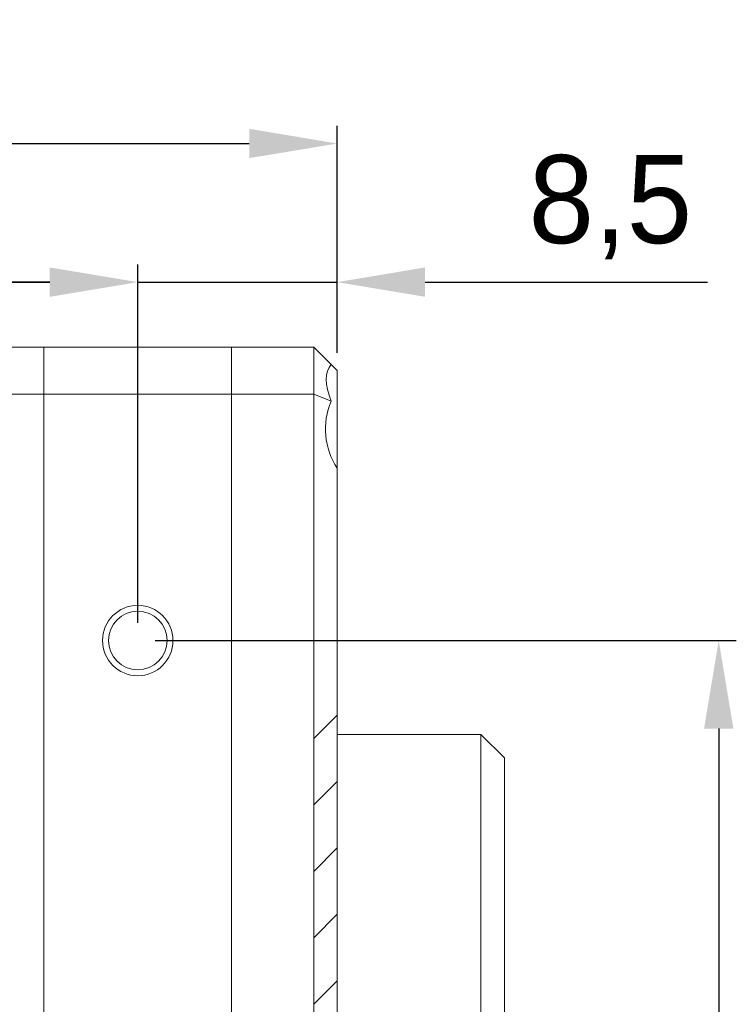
# Model space of a CAD drawing. Header units: millimetres. Extents: x 0 to 297, y 0 to 210.
# Tile 28 of 48: x 160 to 181, y 118 to 146. Entities that reach past the tile are written whole.
import ezdxf

# ---------------------------------------------------------------- set-up
doc = ezdxf.new("R2010")
doc.units = ezdxf.units.MM
doc.layers.add('1', color=7, linetype='Continuous', true_color=0xffffff)
doc.styles.add('LL', font='txt')
doc.dimstyles.new('ISO-25', dxfattribs={"dimtxt": 2.5, "dimasz": 2.5, "dimexe": 0.5, "dimexo": 0.5, "dimtad": 1, "dimlfac": 1.5, "dimtxsty": 'LL', "dimcen": 2.5, "dimadec": 0, "dimazin": 0, "dimtfac": 1, "dimtmove": 0, "dimatfit": 3, "dimfxl": 1, "dimarcsym": 0})

# ---------------------------------------------------------------- blocks, each defined once
blk = doc.blocks.new('*D16')
at = {"color": 0, "lineweight": -2, "transparency": 16777216}
for p, q in [((144.336, 129.021), (144.336, 139.198)), ((163.669, 129.021), (163.669, 139.198)), ((146.836, 138.698), (161.169, 138.698))]:
    blk.add_line(p, q, dxfattribs=at)
at = {"color": 0, "lineweight": 18, "transparency": 16777216}
for points in [[(146.836, 139.115), (146.836, 138.281), (144.336, 138.698)], [(161.169, 139.115), (161.169, 138.281), (163.669, 138.698)]]:
    blk.add_solid(points, dxfattribs=at)
at = {"layer": 'Defpoints', "color": 0, "lineweight": 18, "transparency": 16777216}
for p in [(163.669, 138.698), (144.336, 128.521), (163.669, 128.521)]:
    blk.add_point(p, dxfattribs=at)
at = {"color": 0, "lineweight": 18, "transparency": 16777216, "insert": (154.003, 140.615), "char_height": 2.5, "attachment_point": 5, "style": 'LL'}
blk.add_mtext('29', dxfattribs=at)
blk = doc.blocks.new('*D17')
at = {"color": 0, "lineweight": -2, "transparency": 16777216}
for p, q in [((163.669, 129.021), (163.669, 139.198)), ((169.336, 136.687), (169.336, 139.198)), ((161.169, 138.698), (158.669, 138.698)), ((163.669, 138.698), (169.336, 138.698)), ((171.836, 138.698), (179.863, 138.698))]:
    blk.add_line(p, q, dxfattribs=at)
at = {"color": 0, "lineweight": 18, "transparency": 16777216}
for points in [[(161.169, 139.115), (161.169, 138.281), (163.669, 138.698)], [(171.836, 139.115), (171.836, 138.281), (169.336, 138.698)]]:
    blk.add_solid(points, dxfattribs=at)
at = {"layer": 'Defpoints', "color": 0, "lineweight": 18, "transparency": 16777216}
for p in [(169.336, 138.698), (169.336, 136.187), (163.669, 128.521)]:
    blk.add_point(p, dxfattribs=at)
at = {"color": 0, "lineweight": 18, "transparency": 16777216, "insert": (177.099, 140.823), "char_height": 2.5, "attachment_point": 5, "style": 'LL'}
blk.add_mtext('8,5', dxfattribs=at)
blk = doc.blocks.new('*D15')
at = {"color": 0, "lineweight": -2, "transparency": 16777216}
for p, q in [((164.169, 128.521), (180.678, 128.521)), ((180.178, 126.021), (180.178, 101.687)), ((164.169, 99.187), (180.678, 99.187))]:
    blk.add_line(p, q, dxfattribs=at)
at = {"color": 0, "lineweight": 18, "transparency": 16777216}
for points in [[(179.761, 126.021), (180.595, 126.021), (180.178, 128.521)], [(179.761, 101.687), (180.595, 101.687), (180.178, 99.187)]]:
    blk.add_solid(points, dxfattribs=at)
at = {"layer": 'Defpoints', "color": 0, "lineweight": 18, "transparency": 16777216}
for p in [(163.669, 128.521), (163.669, 99.187), (180.178, 99.187)]:
    blk.add_point(p, dxfattribs=at)
at = {"color": 0, "lineweight": 18, "transparency": 16777216, "insert": (178.303, 113.854), "char_height": 2.5, "attachment_point": 5, "rotation": 90, "style": 'LL'}
blk.add_mtext('44', dxfattribs=at)
blk = doc.blocks.new('*D18')
at = {"color": 0, "lineweight": -2, "transparency": 16777216}
for p, q in [((140.003, 137.221), (140.003, 143.134)), ((169.336, 136.687), (169.336, 143.134)), ((142.503, 142.634), (166.836, 142.634))]:
    blk.add_line(p, q, dxfattribs=at)
at = {"color": 0, "lineweight": 18, "transparency": 16777216}
for points in [[(142.503, 143.051), (142.503, 142.218), (140.003, 142.634)], [(166.836, 143.051), (166.836, 142.218), (169.336, 142.634)]]:
    blk.add_solid(points, dxfattribs=at)
at = {"layer": 'Defpoints', "color": 0, "lineweight": 18, "transparency": 16777216}
for p in [(169.336, 142.634), (140.003, 136.721), (169.336, 136.187)]:
    blk.add_point(p, dxfattribs=at)
at = {"color": 0, "lineweight": 18, "transparency": 16777216, "insert": (154.669, 144.509), "char_height": 2.5, "attachment_point": 5, "style": 'LL'}
blk.add_mtext('44', dxfattribs=at)

msp = doc.modelspace()

# ---------------------------------------------------------------- linework, layer by layer
at = {"layer": '1', "color": 7, "linetype": 'Continuous', "lineweight": 13}
for p, q in [((146.0026, 136.8541), (161.0026, 136.8541)), ((161.0026, 135.5208), (161.0026, 136.8541)), ((161.0026, 136.8541), (166.336, 136.8541)), ((161.0026, 136.8541), (161.0026, 135.5208)), ((166.336, 135.5208), (166.336, 136.8541)), ((166.336, 136.8541), (166.336, 135.5208)), ((166.336, 136.8541), (168.6693, 136.8541)), ((168.6693, 136.8541), (169.1669, 136.3565)), ((168.6693, 135.5208), (168.6693, 136.8541)), ((169.336, 136.1875), (169.1669, 136.3565)), ((169.336, 136.1875), (169.336, 133.4152)), ((161.0026, 135.5208), (146.0026, 135.5208)), ((161.0026, 135.5208), (161.0026, 92.1875)), ((166.336, 135.5208), (161.0026, 135.5208)), ((161.0026, 92.1875), (161.0026, 135.5208)), ((166.336, 135.5208), (166.336, 92.1875)), ((166.336, 92.1875), (166.336, 135.5208)), ((168.6693, 135.5208), (166.336, 135.5208)), ((168.6693, 135.5208), (169.1669, 135.3147)), ((168.6693, 125.7381), (168.6693, 135.5208)), ((169.336, 133.4153), (169.336, 126.4047)), ((169.336, 126.4047), (168.6693, 125.7381)), ((169.336, 124.5191), (169.336, 126.4048)), ((173.4226, 125.8541), (169.336, 125.8541)), ((174.0893, 125.1875), (173.4226, 125.8541)), ((173.4226, 125.8541), (173.4226, 113.8541)), ((168.6693, 125.7381), (168.6693, 123.8524)), ((174.0893, 125.1875), (174.0893, 102.5208)), ((168.6693, 123.8524), (169.336, 124.5191)), ((169.336, 124.5191), (169.336, 122.6335)), ((168.6693, 121.9668), (168.6693, 123.8524)), ((169.336, 122.6335), (168.6693, 121.9668)), ((169.336, 120.7479), (169.336, 122.6337)), ((168.6693, 121.9668), (168.6693, 120.0812)), ((168.6693, 120.0812), (169.336, 120.7479)), ((169.336, 120.7479), (169.336, 118.8623)), ((168.6693, 118.1956), (168.6693, 120.0812)), ((169.336, 118.8623), (168.6693, 118.1956)), ((169.336, 116.9766), (169.336, 118.8623)), ((168.6693, 118.1956), (168.6693, 116.31))]:
    msp.add_line(p, q, dxfattribs=at)
for radius in [1, 0.8333]:
    msp.add_circle((163.6693, 128.5208), radius, dxfattribs=at)
msp.add_arc((171.0026, 134.5208), 2, 156.61327, 213.55731, dxfattribs=at)
msp.add_ellipse((171.0263, 134.5208), major_axis=(-1.8478, 1.8478), ratio=0.4142136, start_param=0.0154764, end_param=0.7699218, dxfattribs=at)

# ---------------------------------------------------------------- dimensions: what is measured, and where the dimension line sits
at = {"lineweight": 18}
for base, p1, picture, middle in [((169.336, 142.6343), (140.0026, 136.7208), '*D18', (154.6693, 142.6343)), ((169.336, 138.6979), (163.6693, 128.5208), '*D17', (177.0994, 138.6979))]:
    dim = msp.add_linear_dim(base=base, p1=p1, p2=(169.336, 136.1875), dimstyle='ISO-25', dxfattribs=at)
    dim.commit()
    dim.dimension.update_dxf_attribs({"geometry": picture, "text_midpoint": middle, "dimtype": 160})
dim = msp.add_linear_dim(base=(163.6693, 138.6979), p1=(144.336, 128.5208), p2=(163.6693, 128.5208), dimstyle='ISO-25', dxfattribs=at)
dim.commit()
dim.dimension.update_dxf_attribs({"geometry": '*D16', "text_midpoint": (154.0026, 140.6149)})
dim = msp.add_linear_dim(base=(180.178, 99.1875), p1=(163.6693, 128.5208), p2=(163.6693, 99.1875), angle=90, dimstyle='ISO-25', dxfattribs=at)
dim.commit()
dim.dimension.update_dxf_attribs({"geometry": '*D15', "text_midpoint": (178.303, 113.8541)})

doc.saveas('drawing.dxf')
